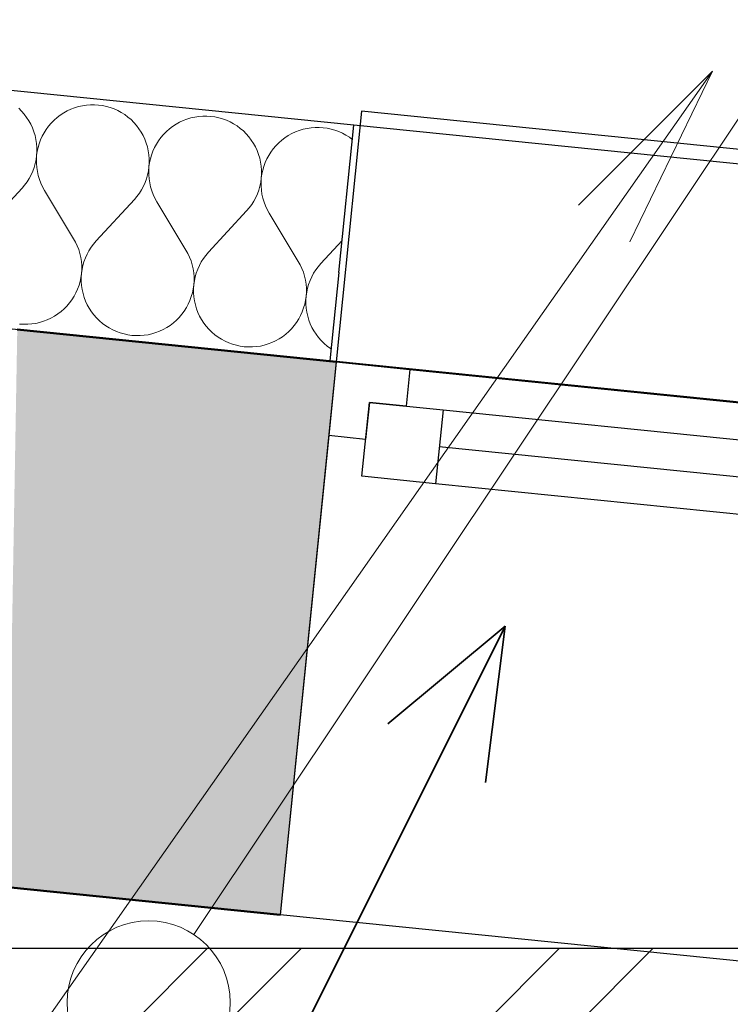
# Model space of a CAD drawing. Header units: millimetres. Extents: x -25972 to 4516, y -2839 to 20217.
# Tile 49 of 114: x -19938 to -19458, y 9516 to 10180. Entities that reach past the tile are written whole.
import ezdxf

# ---------------------------------------------------------------- set-up
doc = ezdxf.new("R2010")
doc.units = ezdxf.units.MM
doc.header["$MEASUREMENT"] = 0
doc.linetypes.add('Wipeout_Contour', pattern=[1000, 0, -1000])
for name, color, linetype in [('7._POHLED ZÁPADNÍ_1_3D prvky fasada nove', 7, 'Continuous'), ('7._POHLED ZÁPADNÍ_1_Konstrukce - nosné', 7, 'Continuous'), ('7._POHLED ZÁPADNÍ_1_Nové_3D prvky fasada nove', 7, 'Continuous'), ('7._POHLED ZÁPADNÍ_1_Nové_Konstrukce - nosné', 7, 'Continuous'), ('7._POHLED ZÁPADNÍ_1_Nové_Otvory – Okna', 7, 'Continuous'), ('7._POHLED ZÁPADNÍ_1_Nové_Výplně – Řezové', 7, 'Continuous'), ('7._POHLED ZÁPADNÍ_1_TZB - elektroinstalace', 7, 'Continuous'), ('7._POHLED ZÁPADNÍ_1_TZB - kanalizace', 7, 'Continuous'), ('7._POHLED ZÁPADNÍ_1_TZB - voda', 7, 'Continuous'), ('7._POHLED ZÁPADNÍ_1_Výplně – Řezové', 7, 'Continuous')]:
    doc.layers.add(name, color=color, linetype=linetype)

# ---------------------------------------------------------------- blocks, each defined once
blk = doc.blocks.new('*X34', base_point=(-26739.77, -6860.77))
at = {"layer": '7._POHLED ZÁPADNÍ_1_Nové_Výplně – Řezové', "color": 21, "linetype": 'Continuous', "lineweight": 20, "true_color": 0xffaaaa}
for p, q in [((-19894.12, 9470), (-19810.89, 9553.24)), ((-19830.88, 9470), (-19747.64, 9553.24)), ((-19656.62, 9470), (-19573.39, 9553.24)), ((-19593.38, 9470), (-19510.14, 9553.24))]:
    blk.add_line(p, q, dxfattribs=at)
blk = doc.blocks.new('*X35', base_point=(-26739.77, -6860.77))
at = {"layer": '7._POHLED ZÁPADNÍ_1_Nové_Výplně – Řezové', "color": 21, "linetype": 'Continuous', "lineweight": 20, "true_color": 0xffaaaa}
for p, q in [((-19897.83, 10121.46), (-19900.43, 10120.68)), ((-19895.17, 10122.06), (-19897.83, 10121.46)), ((-19892.48, 10122.46), (-19895.17, 10122.06)), ((-19889.77, 10122.67), (-19892.48, 10122.46)), ((-19887.05, 10122.69), (-19889.77, 10122.67)), ((-19884.34, 10122.52), (-19887.05, 10122.69)), ((-19881.64, 10122.15), (-19884.34, 10122.52)), ((-19878.98, 10121.58), (-19881.64, 10122.15)), ((-19876.36, 10120.84), (-19878.98, 10121.58)), ((-19873.81, 10119.9), (-19876.36, 10120.84)), ((-19936.25, 10118.39), (-19938.18, 10120.3)), ((-19934.45, 10116.35), (-19936.25, 10118.39)), ((-19932.81, 10114.18), (-19934.45, 10116.35)), ((-19931.32, 10111.9), (-19932.81, 10114.18)), ((-19912.27, 10114.11), (-19914.31, 10112.31)), ((-19910.1, 10115.76), (-19912.27, 10114.11)), ((-19907.82, 10117.24), (-19910.1, 10115.76)), ((-19905.44, 10118.56), (-19907.82, 10117.24)), ((-19902.98, 10119.71), (-19905.44, 10118.56)), ((-19900.43, 10120.68), (-19902.98, 10119.71)), ((-19871.33, 10118.79), (-19873.81, 10119.9)), ((-19868.93, 10117.5), (-19871.33, 10118.79)), ((-19866.63, 10116.04), (-19868.93, 10117.5)), ((-19864.44, 10114.43), (-19866.63, 10116.04)), ((-19862.38, 10112.66), (-19864.44, 10114.43)), ((-19819.37, 10114.41), (-19822.02, 10113.81)), ((-19816.68, 10114.81), (-19819.37, 10114.41)), ((-19813.97, 10115.03), (-19816.68, 10114.81)), ((-19811.25, 10115.04), (-19813.97, 10115.03)), ((-19808.53, 10114.87), (-19811.25, 10115.04)), ((-19805.84, 10114.5), (-19808.53, 10114.87)), ((-19803.17, 10113.94), (-19805.84, 10114.5)), ((-19930.01, 10109.52), (-19931.32, 10111.9)), ((-19928.86, 10107.05), (-19930.01, 10109.52)), ((-19917.99, 10108.31), (-19919.6, 10106.12)), ((-19916.22, 10110.38), (-19917.99, 10108.31)), ((-19914.31, 10112.31), (-19916.22, 10110.38)), ((-19860.44, 10110.75), (-19862.38, 10112.66)), ((-19858.65, 10108.7), (-19860.44, 10110.75)), ((-19857, 10106.53), (-19858.65, 10108.7)), ((-19834.3, 10108.11), (-19836.46, 10106.46)), ((-19832.02, 10109.59), (-19834.3, 10108.11)), ((-19829.64, 10110.91), (-19832.02, 10109.59)), ((-19827.17, 10112.06), (-19829.64, 10110.91)), ((-19824.63, 10113.03), (-19827.17, 10112.06)), ((-19822.02, 10113.81), (-19824.63, 10113.03)), ((-19800.56, 10113.19), (-19803.17, 10113.94)), ((-19798, 10112.25), (-19800.56, 10113.19)), ((-19795.52, 10111.14), (-19798, 10112.25)), ((-19793.13, 10109.85), (-19795.52, 10111.14)), ((-19790.83, 10108.39), (-19793.13, 10109.85)), ((-19788.64, 10106.78), (-19790.83, 10108.39)), ((-19927.89, 10104.51), (-19928.86, 10107.05)), ((-19927.11, 10101.9), (-19927.89, 10104.51)), ((-19926.52, 10099.25), (-19927.11, 10101.9)), ((-19922.35, 10101.42), (-19923.46, 10098.94)), ((-19921.06, 10103.82), (-19922.35, 10101.42)), ((-19919.6, 10106.12), (-19921.06, 10103.82)), ((-19855.52, 10104.25), (-19857, 10106.53)), ((-19854.2, 10101.87), (-19855.52, 10104.25)), ((-19853.05, 10099.41), (-19854.2, 10101.87)), ((-19840.42, 10102.73), (-19842.18, 10100.66)), ((-19838.51, 10104.67), (-19840.42, 10102.73)), ((-19836.46, 10106.46), (-19838.51, 10104.67)), ((-19786.57, 10105.01), (-19788.64, 10106.78)), ((-19784.64, 10103.1), (-19786.57, 10105.01)), ((-19782.84, 10101.05), (-19784.64, 10103.1)), ((-19781.2, 10098.88), (-19782.84, 10101.05)), ((-19756.21, 10101.95), (-19758.49, 10100.46)), ((-19753.83, 10103.27), (-19756.21, 10101.95)), ((-19751.37, 10104.41), (-19753.83, 10103.27)), ((-19748.82, 10105.38), (-19751.37, 10104.41)), ((-19746.22, 10106.16), (-19748.82, 10105.38)), ((-19743.56, 10106.76), (-19746.22, 10106.16)), ((-19740.87, 10107.17), (-19743.56, 10106.76)), ((-19738.16, 10107.38), (-19740.87, 10107.17)), ((-19735.44, 10107.4), (-19738.16, 10107.38)), ((-19732.73, 10107.22), (-19735.44, 10107.4)), ((-19730.03, 10106.85), (-19732.73, 10107.22)), ((-19727.37, 10106.29), (-19730.03, 10106.85)), ((-19724.75, 10105.54), (-19727.37, 10106.29)), ((-19722.2, 10104.6), (-19724.75, 10105.54)), ((-19719.72, 10103.49), (-19722.2, 10104.6)), ((-19717.32, 10102.2), (-19719.72, 10103.49)), ((-19715.02, 10100.75), (-19717.32, 10102.2)), ((-19926.11, 10096.56), (-19926.52, 10099.25)), ((-19925.9, 10093.85), (-19926.11, 10096.56)), ((-19924.39, 10096.39), (-19925.14, 10093.77)), ((-19923.46, 10098.94), (-19924.39, 10096.39)), ((-19852.09, 10096.86), (-19853.05, 10099.41)), ((-19851.31, 10094.26), (-19852.09, 10096.86)), ((-19850.71, 10091.6), (-19851.31, 10094.26)), ((-19845.25, 10096.17), (-19846.54, 10093.78)), ((-19843.8, 10098.47), (-19845.25, 10096.17)), ((-19842.18, 10100.66), (-19843.8, 10098.47)), ((-19779.71, 10096.61), (-19781.2, 10098.88)), ((-19778.39, 10094.23), (-19779.71, 10096.61)), ((-19777.25, 10091.76), (-19778.39, 10094.23)), ((-19764.61, 10095.08), (-19766.38, 10093.01)), ((-19762.7, 10097.02), (-19764.61, 10095.08)), ((-19760.66, 10098.81), (-19762.7, 10097.02)), ((-19758.49, 10100.46), (-19760.66, 10098.81)), ((-19713.05, 10099.29), (-19715.02, 10100.75)), ((-19926.44, 10085.72), (-19926.07, 10088.41)), ((-19926.07, 10088.41), (-19926.24, 10085.7)), ((-19926.07, 10088.41), (-19925.89, 10091.13)), ((-19925.7, 10091.11), (-19926.07, 10088.41)), ((-19925.89, 10091.13), (-19925.9, 10093.85)), ((-19925.14, 10093.77), (-19925.7, 10091.11)), ((-19850.31, 10088.91), (-19850.71, 10091.6)), ((-19850.1, 10086.2), (-19850.31, 10088.91)), ((-19848.59, 10088.74), (-19849.33, 10086.12)), ((-19847.65, 10091.29), (-19848.59, 10088.74)), ((-19846.54, 10093.78), (-19847.65, 10091.29)), ((-19776.28, 10089.21), (-19777.25, 10091.76)), ((-19775.5, 10086.61), (-19776.28, 10089.21)), ((-19769.45, 10088.52), (-19770.73, 10086.13)), ((-19767.99, 10090.82), (-19769.45, 10088.52)), ((-19766.38, 10093.01), (-19767.99, 10090.82)), ((-19927.75, 10080.44), (-19927, 10083.06)), ((-19927, 10083.06), (-19926.44, 10085.72)), ((-19926.24, 10085.7), (-19926.22, 10082.98)), ((-19926.22, 10082.98), (-19926.01, 10080.26)), ((-19850.26, 10080.76), (-19850.08, 10083.48)), ((-19849.89, 10083.46), (-19850.26, 10080.76)), ((-19850.08, 10083.48), (-19850.1, 10086.2)), ((-19849.33, 10086.12), (-19849.89, 10083.46)), ((-19774.91, 10083.95), (-19775.5, 10086.61)), ((-19774.5, 10081.26), (-19774.91, 10083.95)), ((-19774.29, 10078.55), (-19774.5, 10081.26)), ((-19772.78, 10081.09), (-19773.53, 10078.47)), ((-19771.85, 10083.65), (-19772.78, 10081.09)), ((-19770.73, 10086.13), (-19771.85, 10083.65)), ((-19931.09, 10073.01), (-19929.8, 10075.4)), ((-19929.8, 10075.4), (-19928.69, 10077.89)), ((-19928.69, 10077.89), (-19927.75, 10080.44)), ((-19926.01, 10080.26), (-19925.6, 10077.57)), ((-19925.6, 10077.57), (-19925, 10074.92)), ((-19925, 10074.92), (-19924.22, 10072.32)), ((-19851.95, 10072.79), (-19851.19, 10075.41)), ((-19851.19, 10075.41), (-19850.63, 10078.07)), ((-19850.63, 10078.07), (-19850.26, 10080.76)), ((-19850.26, 10080.76), (-19850.43, 10078.05)), ((-19850.43, 10078.05), (-19850.42, 10075.33)), ((-19850.42, 10075.33), (-19850.2, 10072.62)), ((-19774.45, 10073.12), (-19774.28, 10075.83)), ((-19774.09, 10075.81), (-19774.45, 10073.12)), ((-19774.28, 10075.83), (-19774.29, 10078.55)), ((-19773.53, 10078.47), (-19774.09, 10075.81)), ((-19935.94, 10066.46), (-19934.17, 10068.53)), ((-19934.17, 10068.53), (-19932.55, 10070.71)), ((-19932.55, 10070.71), (-19931.09, 10073.01)), ((-19924.22, 10072.32), (-19923.25, 10069.77)), ((-19923.25, 10069.77), (-19922.1, 10067.31)), ((-19855.29, 10065.36), (-19854, 10067.76)), ((-19854, 10067.76), (-19852.88, 10070.24)), ((-19852.88, 10070.24), (-19851.95, 10072.79)), ((-19850.2, 10072.62), (-19849.79, 10069.93)), ((-19849.79, 10069.93), (-19849.2, 10067.27)), ((-19776.14, 10065.14), (-19775.39, 10067.76)), ((-19775.39, 10067.76), (-19774.83, 10070.42)), ((-19774.83, 10070.42), (-19774.45, 10073.12)), ((-19774.45, 10073.12), (-19774.63, 10070.4)), ((-19774.63, 10070.4), (-19774.61, 10067.68)), ((-19774.61, 10067.68), (-19774.4, 10064.97)), ((-19961.74, 10038.43), (-19935.94, 10066.46)), ((-19922.1, 10067.31), (-19920.78, 10064.93)), ((-19901.09, 10032.31), (-19920.78, 10064.93)), ((-19858.36, 10060.88), (-19856.74, 10063.06)), ((-19856.74, 10063.06), (-19855.29, 10065.36)), ((-19849.2, 10067.27), (-19848.41, 10064.67)), ((-19848.41, 10064.67), (-19847.44, 10062.13)), ((-19847.44, 10062.13), (-19846.29, 10059.66)), ((-19778.19, 10060.11), (-19777.08, 10062.59)), ((-19777.08, 10062.59), (-19776.14, 10065.14)), ((-19774.4, 10064.97), (-19773.99, 10062.28)), ((-19773.99, 10062.28), (-19773.39, 10059.62)), ((-19885.93, 10030.78), (-19860.13, 10058.81)), ((-19860.13, 10058.81), (-19858.36, 10060.88)), ((-19846.29, 10059.66), (-19844.97, 10057.28)), ((-19825.29, 10024.67), (-19844.97, 10057.28)), ((-19782.56, 10053.23), (-19780.94, 10055.42)), ((-19780.94, 10055.42), (-19779.48, 10057.71)), ((-19779.48, 10057.71), (-19778.19, 10060.11)), ((-19773.39, 10059.62), (-19772.61, 10057.02)), ((-19772.61, 10057.02), (-19771.64, 10054.48)), ((-19771.64, 10054.48), (-19770.49, 10052.01)), ((-19810.13, 10023.14), (-19784.33, 10051.16)), ((-19784.33, 10051.16), (-19782.56, 10053.23)), ((-19770.49, 10052.01), (-19769.17, 10049.63)), ((-19749.48, 10017.02), (-19769.17, 10049.63)), ((-19899.77, 10029.94), (-19901.09, 10032.31)), ((-19898.62, 10027.47), (-19899.77, 10029.94)), ((-19887.7, 10028.72), (-19889.32, 10026.53)), ((-19885.93, 10030.78), (-19887.7, 10028.72)), ((-19734.32, 10015.49), (-19719.92, 10031.13)), ((-19897.66, 10024.93), (-19898.62, 10027.47)), ((-19896.87, 10022.32), (-19897.66, 10024.93)), ((-19896.27, 10019.67), (-19896.87, 10022.32)), ((-19892.07, 10021.84), (-19893.18, 10019.36)), ((-19890.78, 10024.23), (-19892.07, 10021.84)), ((-19889.32, 10026.53), (-19890.78, 10024.23)), ((-19823.97, 10022.29), (-19825.29, 10024.67)), ((-19822.82, 10019.82), (-19823.97, 10022.29)), ((-19811.9, 10021.07), (-19813.52, 10018.88)), ((-19810.13, 10023.14), (-19811.9, 10021.07)), ((-19895.87, 10016.98), (-19896.27, 10019.67)), ((-19895.65, 10014.27), (-19895.87, 10016.98)), ((-19894.12, 10016.8), (-19894.87, 10014.19)), ((-19893.18, 10019.36), (-19894.12, 10016.8)), ((-19821.85, 10017.28), (-19822.82, 10019.82)), ((-19821.06, 10014.67), (-19821.85, 10017.28)), ((-19820.47, 10012.02), (-19821.06, 10014.67)), ((-19814.97, 10016.59), (-19816.26, 10014.19)), ((-19813.52, 10018.88), (-19814.97, 10016.59)), ((-19748.16, 10014.64), (-19749.48, 10017.02)), ((-19747.01, 10012.17), (-19748.16, 10014.64)), ((-19734.32, 10015.49), (-19736.09, 10013.42)), ((-19896.17, 10006.14), (-19895.81, 10008.83)), ((-19895.81, 10008.83), (-19895.98, 10006.12)), ((-19895.81, 10008.83), (-19895.63, 10011.55)), ((-19895.43, 10011.53), (-19895.81, 10008.83)), ((-19895.63, 10011.55), (-19895.65, 10014.27)), ((-19894.87, 10014.19), (-19895.43, 10011.53)), ((-19820.06, 10009.33), (-19820.47, 10012.02)), ((-19819.85, 10006.62), (-19820.06, 10009.33)), ((-19818.32, 10009.15), (-19819.07, 10006.54)), ((-19817.38, 10011.71), (-19818.32, 10009.15)), ((-19816.26, 10014.19), (-19817.38, 10011.71)), ((-19746.04, 10009.63), (-19747.01, 10012.17)), ((-19745.26, 10007.03), (-19746.04, 10009.63)), ((-19739.17, 10008.94), (-19740.46, 10006.54)), ((-19737.71, 10011.23), (-19739.17, 10008.94)), ((-19736.09, 10013.42), (-19737.71, 10011.23)), ((-19897.48, 10000.86), (-19896.73, 10003.47)), ((-19896.73, 10003.47), (-19896.17, 10006.14)), ((-19895.98, 10006.12), (-19895.97, 10003.4)), ((-19895.97, 10003.4), (-19895.76, 10000.68)), ((-19820.37, 9998.49), (-19820, 10001.18)), ((-19820, 10001.18), (-19820.18, 9998.47)), ((-19820, 10001.18), (-19819.83, 10003.9)), ((-19819.63, 10003.88), (-19820, 10001.18)), ((-19819.83, 10003.9), (-19819.85, 10006.62)), ((-19819.07, 10006.54), (-19819.63, 10003.88)), ((-19744.66, 10004.37), (-19745.26, 10007.03)), ((-19744.25, 10001.68), (-19744.66, 10004.37)), ((-19744.04, 9998.97), (-19744.25, 10001.68)), ((-19742.51, 10001.51), (-19743.26, 9998.89)), ((-19741.57, 10004.06), (-19742.51, 10001.51)), ((-19740.46, 10006.54), (-19741.57, 10004.06)), ((-19900.81, 9993.42), (-19899.53, 9995.82)), ((-19899.53, 9995.82), (-19898.41, 9998.3)), ((-19898.41, 9998.3), (-19897.48, 10000.86)), ((-19895.76, 10000.68), (-19895.35, 9997.99)), ((-19895.35, 9997.99), (-19894.76, 9995.34)), ((-19894.76, 9995.34), (-19893.98, 9992.73)), ((-19821.68, 9993.21), (-19820.93, 9995.83)), ((-19820.93, 9995.83), (-19820.37, 9998.49)), ((-19820.18, 9998.47), (-19820.16, 9995.75)), ((-19820.16, 9995.75), (-19819.95, 9993.04)), ((-19744.19, 9993.54), (-19744.02, 9996.25)), ((-19743.82, 9996.23), (-19744.19, 9993.54)), ((-19744.02, 9996.25), (-19744.04, 9998.97)), ((-19743.26, 9998.89), (-19743.82, 9996.23)), ((-19905.65, 9986.87), (-19903.88, 9988.93)), ((-19903.88, 9988.93), (-19902.27, 9991.12)), ((-19902.27, 9991.12), (-19900.81, 9993.42)), ((-19893.98, 9992.73), (-19893.01, 9990.19)), ((-19893.01, 9990.19), (-19891.87, 9987.72)), ((-19825.01, 9985.77), (-19823.72, 9988.17)), ((-19823.72, 9988.17), (-19822.61, 9990.65)), ((-19822.61, 9990.65), (-19821.68, 9993.21)), ((-19819.95, 9993.04), (-19819.55, 9990.34)), ((-19819.55, 9990.34), (-19818.95, 9987.69)), ((-19745.87, 9985.56), (-19745.12, 9988.18)), ((-19745.12, 9988.18), (-19744.56, 9990.84)), ((-19744.56, 9990.84), (-19744.19, 9993.54)), ((-19744.19, 9993.54), (-19744.37, 9990.82)), ((-19744.37, 9990.82), (-19744.36, 9988.1)), ((-19744.36, 9988.1), (-19744.15, 9985.39)), ((-19914.05, 9980), (-19911.77, 9981.49)), ((-19911.77, 9981.49), (-19909.6, 9983.13)), ((-19909.6, 9983.13), (-19907.56, 9984.93)), ((-19907.56, 9984.93), (-19905.65, 9986.87)), ((-19891.87, 9987.72), (-19890.55, 9985.34)), ((-19890.55, 9985.34), (-19889.06, 9983.06)), ((-19889.06, 9983.06), (-19887.42, 9980.89)), ((-19829.84, 9979.22), (-19828.08, 9981.29)), ((-19828.08, 9981.29), (-19826.46, 9983.48)), ((-19826.46, 9983.48), (-19825.01, 9985.77)), ((-19818.95, 9987.69), (-19818.17, 9985.08)), ((-19818.17, 9985.08), (-19817.21, 9982.54)), ((-19817.21, 9982.54), (-19816.06, 9980.07)), ((-19747.92, 9980.52), (-19746.8, 9983.01)), ((-19746.8, 9983.01), (-19745.87, 9985.56)), ((-19744.15, 9985.39), (-19743.74, 9982.7)), ((-19743.74, 9982.7), (-19743.15, 9980.04)), ((-19937.54, 9974.73), (-19934.82, 9974.55)), ((-19934.82, 9974.55), (-19932.1, 9974.57)), ((-19932.1, 9974.57), (-19929.39, 9974.78)), ((-19929.39, 9974.78), (-19926.7, 9975.19)), ((-19926.7, 9975.19), (-19924.04, 9975.78)), ((-19924.04, 9975.78), (-19921.44, 9976.57)), ((-19921.44, 9976.57), (-19918.9, 9977.53)), ((-19918.9, 9977.53), (-19916.43, 9978.68)), ((-19916.43, 9978.68), (-19914.05, 9980)), ((-19887.42, 9980.89), (-19885.62, 9978.85)), ((-19885.62, 9978.85), (-19883.69, 9976.94)), ((-19883.69, 9976.94), (-19881.62, 9975.17)), ((-19881.62, 9975.17), (-19879.43, 9973.55)), ((-19835.97, 9973.84), (-19833.8, 9975.49)), ((-19833.8, 9975.49), (-19831.76, 9977.28)), ((-19831.76, 9977.28), (-19829.84, 9979.22)), ((-19816.06, 9980.07), (-19814.74, 9977.69)), ((-19814.74, 9977.69), (-19813.26, 9975.41)), ((-19813.26, 9975.41), (-19811.61, 9973.25)), ((-19752.27, 9973.64), (-19750.66, 9975.83)), ((-19750.66, 9975.83), (-19749.2, 9978.13)), ((-19749.2, 9978.13), (-19747.92, 9980.52)), ((-19743.15, 9980.04), (-19742.37, 9977.44)), ((-19742.37, 9977.44), (-19741.4, 9974.89)), ((-19741.4, 9974.89), (-19740.25, 9972.43)), ((-19879.43, 9973.55), (-19877.14, 9972.1)), ((-19877.14, 9972.1), (-19874.74, 9970.81)), ((-19874.74, 9970.81), (-19872.26, 9969.69)), ((-19872.26, 9969.69), (-19869.7, 9968.76)), ((-19869.7, 9968.76), (-19867.09, 9968.01)), ((-19867.09, 9968.01), (-19864.43, 9967.45)), ((-19850.89, 9967.54), (-19848.24, 9968.13)), ((-19848.24, 9968.13), (-19845.63, 9968.92)), ((-19845.63, 9968.92), (-19843.09, 9969.89)), ((-19843.09, 9969.89), (-19840.62, 9971.03)), ((-19840.62, 9971.03), (-19838.24, 9972.35)), ((-19838.24, 9972.35), (-19835.97, 9973.84)), ((-19811.61, 9973.25), (-19809.82, 9971.2)), ((-19809.82, 9971.2), (-19807.88, 9969.29)), ((-19807.88, 9969.29), (-19805.82, 9967.52)), ((-19757.99, 9967.84), (-19755.95, 9969.63)), ((-19755.95, 9969.63), (-19754.04, 9971.57)), ((-19754.04, 9971.57), (-19752.27, 9973.64)), ((-19740.25, 9972.43), (-19738.94, 9970.05)), ((-19738.94, 9970.05), (-19737.45, 9967.77)), ((-19864.43, 9967.45), (-19861.73, 9967.08)), ((-19861.73, 9967.08), (-19859.01, 9966.9)), ((-19859.01, 9966.9), (-19856.29, 9966.92)), ((-19856.29, 9966.92), (-19853.58, 9967.13)), ((-19853.58, 9967.13), (-19850.89, 9967.54)), ((-19805.82, 9967.52), (-19803.63, 9965.91)), ((-19803.63, 9965.91), (-19801.33, 9964.45)), ((-19801.33, 9964.45), (-19798.93, 9963.16)), ((-19798.93, 9963.16), (-19796.45, 9962.05)), ((-19796.45, 9962.05), (-19793.9, 9961.11)), ((-19772.43, 9960.49), (-19769.83, 9961.27)), ((-19769.83, 9961.27), (-19767.28, 9962.24)), ((-19767.28, 9962.24), (-19764.82, 9963.39)), ((-19764.82, 9963.39), (-19762.44, 9964.71)), ((-19762.44, 9964.71), (-19760.16, 9966.19)), ((-19760.16, 9966.19), (-19757.99, 9967.84)), ((-19737.45, 9967.77), (-19735.81, 9965.6)), ((-19735.81, 9965.6), (-19734.01, 9963.55)), ((-19734.01, 9963.55), (-19732.08, 9961.64)), ((-19732.08, 9961.64), (-19730.01, 9959.87)), ((-19793.9, 9961.11), (-19791.28, 9960.36)), ((-19791.28, 9960.36), (-19788.62, 9959.8)), ((-19788.62, 9959.8), (-19785.92, 9959.43)), ((-19785.92, 9959.43), (-19783.21, 9959.26)), ((-19783.21, 9959.26), (-19780.49, 9959.27)), ((-19780.49, 9959.27), (-19777.78, 9959.49)), ((-19777.78, 9959.49), (-19775.09, 9959.89)), ((-19775.09, 9959.89), (-19772.43, 9960.49)), ((-19730.01, 9959.87), (-19727.82, 9958.26)), ((-19727.82, 9958.26), (-19727.31, 9957.93))]:
    blk.add_line(p, q, dxfattribs=at)

msp = doc.modelspace()

# ---------------------------------------------------------------- linework, layer by layer
at = {"layer": '7._POHLED ZÁPADNÍ_1_Konstrukce - nosné', "color": 7, "linetype": 'Continuous', "lineweight": 50, "flags": 128}
msp.add_lwpolyline([(-19945.7, 9594.71), (-19761.67, 9576.07)], dxfattribs=at)
at = {"layer": '7._POHLED ZÁPADNÍ_1_Nové_Konstrukce - nosné', "color": 1, "linetype": 'Continuous', "lineweight": 25, "flags": 128}
msp.add_lwpolyline([(-18979.03, 9553.24), (-19949, 9553.24)], dxfattribs=at)
at = {"layer": '7._POHLED ZÁPADNÍ_1_Nové_Otvory – Okna', "color": 1, "linetype": 'Continuous', "lineweight": 25}
for p, q in [((-19109.8, 10057.82), (-19706.74, 10118.29)), ((-19674.13, 9944.12), (-19676.65, 9919.25)), ((-19674.13, 9944.12), (-19176.68, 9893.73)), ((-19706.56, 9872.02), (-19701.52, 9921.77)), ((-19701.52, 9921.77), (-19704.04, 9896.89)), ((-19676.65, 9919.25), (-19701.52, 9921.77)), ((-19701.52, 9921.77), (-19651.78, 9916.73)), ((-19651.78, 9916.73), (-19656.82, 9866.98)), ((-19651.78, 9916.73), (-19204.07, 9871.37)), ((-19728.92, 9899.41), (-19761.67, 9576.07)), ((-19704.04, 9896.89), (-19728.92, 9899.41)), ((-19206.59, 9846.5), (-19654.3, 9891.85)), ((-19656.82, 9866.98), (-19706.56, 9872.02)), ((-19209.11, 9821.63), (-19656.82, 9866.98)), ((-19209.11, 9821.63), (-19656.82, 9866.98)), ((-19164.73, 9515.6), (-19761.67, 9576.07))]:
    msp.add_line(p, q, dxfattribs=at)
at = {"layer": '7._POHLED ZÁPADNÍ_1_TZB - elektroinstalace', "color": 92, "linetype": 'Continuous', "lineweight": 35, "true_color": 0x00d700, "flags": 128}
for points in [[(-19609.86, 9770.82), (-19820.97, 9348.6)], [(-19609.86, 9770.82), (-19689.03, 9704.85)], [(-19609.86, 9770.82), (-19623.06, 9665.27)]]:
    msp.add_lwpolyline(points, dxfattribs=at)
at = {"layer": '7._POHLED ZÁPADNÍ_1_TZB - kanalizace', "color": 21, "linetype": 'Continuous', "lineweight": 13, "true_color": 0xff9955}
msp.add_circle((-19850.44, 9516.91), 55, dxfattribs=at)
at = {"layer": '7._POHLED ZÁPADNÍ_1_TZB - voda', "color": 142, "linetype": 'Continuous', "lineweight": 20, "true_color": 0x0080c0}
for q in [(-19560.47, 10054.85), (-19525.65, 10030.1)]:
    msp.add_line((-19469.97, 10145.3), q, dxfattribs=at)

# ---------------------------------------------------------------- block references
at = {"layer": '7._POHLED ZÁPADNÍ_1_3D prvky fasada nove', "color": 9, "linetype": 'Continuous', "lineweight": 13}
msp.add_blockref('*X34', (-26739.77, -6860.77), dxfattribs=at)

# ---------------------------------------------------------------- wipeouts: each hides what was drawn before it
at = {"color": 254, "linetype": 'Wipeout_Contour', "lineweight": 0, "ltscale": 111725.092534}
msp.add_wipeout([(-20313.53, 10008.83), (-19728.13, 9949.77), (-19722.11, 10009.47), (-19712.07, 10108.96), (-20310.73, 10169.36)], dxfattribs=at).dxf.layer = '7._POHLED ZÁPADNÍ_1_Nové_Výplně – Řezové'

# ---------------------------------------------------------------- next in the draw order: hatches: boundary and pattern name
at = {"layer": '7._POHLED ZÁPADNÍ_1_Výplně – Řezové', "linetype": 'Continuous', "lineweight": 13}
msp.add_hatch(color=254, dxfattribs=at).paths.add_polyline_path([(-19945.7, 9594.71), (-19761.67, 9576.07), (-19723.88, 9949.16), (-19939.14, 9970.96)])

# ---------------------------------------------------------------- next in the draw order: linework, layer by layer
at = {"layer": '7._POHLED ZÁPADNÍ_1_Konstrukce - nosné', "color": 7, "linetype": 'Continuous', "lineweight": 50, "flags": 128}
msp.add_lwpolyline([(-19723.88, 9949.16), (-19939.14, 9970.96)], dxfattribs=at)
at = {"layer": '7._POHLED ZÁPADNÍ_1_Nové_3D prvky fasada nove', "color": 1, "linetype": 'Continuous', "lineweight": 25, "flags": 128}
msp.add_lwpolyline([(-19723.88, 9949.16), (-19761.67, 9576.07)], dxfattribs=at)
at = {"layer": '7._POHLED ZÁPADNÍ_1_Nové_Konstrukce - nosné', "color": 1, "linetype": 'Continuous', "lineweight": 25}
for q in [(-19712.07, 10108.96), (-19728.13, 9949.77)]:
    msp.add_line((-19722.11, 10009.47), q, dxfattribs=at)
at = {"layer": '7._POHLED ZÁPADNÍ_1_Nové_Konstrukce - nosné', "color": 1, "linetype": 'Continuous', "lineweight": 25, "flags": 128}
for points in [[(-19712.07, 10108.96), (-20310.73, 10169.36)], [(-20313.53, 10008.83), (-19728.13, 9949.77)]]:
    msp.add_lwpolyline(points, dxfattribs=at)
at = {"layer": '7._POHLED ZÁPADNÍ_1_Nové_Otvory – Okna', "color": 1, "linetype": 'Continuous', "lineweight": 25}
for p, q in [((-19706.74, 10118.29), (-19723.88, 9949.16)), ((-19722.11, 10009.47), (-19712.07, 10108.96)), ((-19115.1, 10048.74), (-19712.07, 10108.96)), ((-19722.11, 10009.47), (-19728.13, 9949.77)), ((-19723.88, 9949.16), (-19728.92, 9899.41)), ((-19723.88, 9949.16), (-19728.92, 9899.41)), ((-19131.16, 9889.54), (-19728.13, 9949.77)), ((-19126.93, 9888.69), (-19723.88, 9949.16)), ((-19723.88, 9949.16), (-19674.13, 9944.12))]:
    msp.add_line(p, q, dxfattribs=at)
at = {"layer": '7._POHLED ZÁPADNÍ_1_TZB - kanalizace', "color": 21, "linetype": 'Continuous', "lineweight": 13, "true_color": 0xff9955}
msp.add_line((-19819.92, 9562.66), (-19187.66, 10510.21), dxfattribs=at)
at = {"layer": '7._POHLED ZÁPADNÍ_1_TZB - voda', "color": 142, "linetype": 'Continuous', "lineweight": 20, "true_color": 0x0080c0}
msp.add_line((-19946.96, 9465.91), (-19469.97, 10145.3), dxfattribs=at)

# ---------------------------------------------------------------- next in the draw order: block references
at = {"layer": '7._POHLED ZÁPADNÍ_1_3D prvky fasada nove', "color": 9, "linetype": 'Continuous', "lineweight": 13}
msp.add_blockref('*X35', (-26739.77, -6860.77), dxfattribs=at)

doc.saveas('drawing.dxf')
